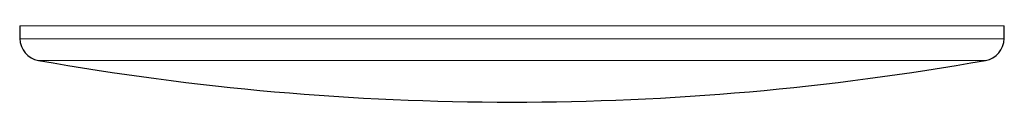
# Model space of a CAD drawing. Header units: millimetres. Extents: x 8 to 1352, y 12 to 1248.
# Tile 18 of 126: x 569.63 to 591.52, y 483.7 to 485.39. Entities that reach past the tile are written whole.
import ezdxf

# ---------------------------------------------------------------- set-up
doc = ezdxf.new("R2010")
doc.units = ezdxf.units.MM

msp = doc.modelspace()

# ---------------------------------------------------------------- linework, layer by layer
at = {"color": 7, "linetype": 'Continuous', "lineweight": 30}
for p, q in [((569.631, 485.393), (569.636, 485.109)), ((591.516, 485.109), (591.521, 485.393))]:
    msp.add_line(p, q, dxfattribs=at)
at = {"color": 252, "linetype": 'Continuous', "lineweight": 0}
for p, q in [((591.521, 485.393), (569.631, 485.393)), ((569.636, 485.109), (591.516, 485.109)), ((580.576, 484.625), (570.049, 484.625)), ((591.103, 484.625), (580.576, 484.625))]:
    msp.add_line(p, q, dxfattribs=at)
at = {"color": 7, "linetype": 'Continuous', "lineweight": 30}
for centre, radius, start, end in [((570.136, 485.118), 0.5, 181, 259.9391), ((591.016, 485.118), 0.5, 280.0609, 359), ((580.576, 543.959), 60.26, 259.93913, 280.06087)]:
    msp.add_arc(centre, radius, start, end, dxfattribs=at)

doc.saveas('drawing.dxf')
